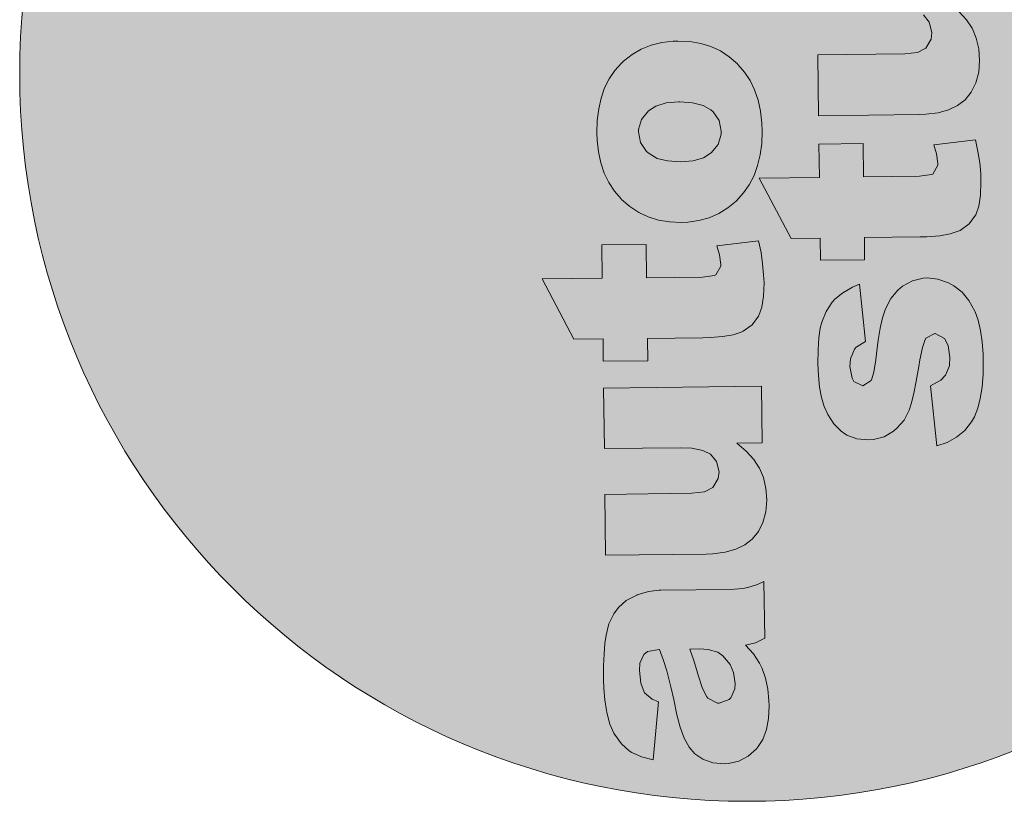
# Model space of a CAD drawing. Header units: millimetres. Extents: x -115268 to 140687, y -37779 to 24471.
# Tile 147 of 256: x 60206 to 60442, y -4129 to -3942. Entities that reach past the tile are written whole.
import ezdxf

# ---------------------------------------------------------------- set-up
doc = ezdxf.new("R2010")
doc.units = ezdxf.units.MM
doc.layers.get('0').update_dxf_attribs({"lineweight": 9})
doc.layers.add('A_CIENKA', color=7, linetype='Continuous', lineweight=9)

# ---------------------------------------------------------------- blocks, each defined once
blk = doc.blocks.new('METRYKA11')
at = {"true_color": 0x000000}
h = blk.add_hatch(color=18, dxfattribs=at)
h.dxf.hatch_style = 1
h.paths.add_polyline_path([(7511428.56, 5508702.86, 1), (7511776.45, 5508702.86, 1)])
at = {"true_color": 0xffffff}
h = blk.add_hatch(color=7, dxfattribs=at)
h.dxf.hatch_style = 1
h.paths.add_polyline_path([(7511581.88, 5508579.4), (7511581.49, 5508579.4), (7511578.94, 5508579.05), (7511576.25, 5508578.25), (7511576.14, 5508578.21), (7511573.63, 5508576.92), (7511571.76, 5508575.28), (7511570.62, 5508573.72), (7511569.49, 5508571.36), (7511568.79, 5508568.65), (7511568.5, 5508566.69), (7511568.32, 5508564.19), (7511568.21, 5508561.35), (7511568.22, 5508558.2), (7511568.28, 5508555.88), (7511568.52, 5508553.19), (7511568.9, 5508550.67), (7511568.98, 5508550.18), (7511569.72, 5508547.38), (7511570.69, 5508545.22), (7511570.83, 5508544.94), (7511572.47, 5508542.68), (7511574.32, 5508541.02), (7511574.95, 5508540.61), (7511577.24, 5508539.58), (7511580.09, 5508538.81), (7511581.36, 5508552.68), (7511579.81, 5508553.32), (7511577.92, 5508554.95), (7511577.1, 5508557.18), (7511576.78, 5508560.19), (7511576.9, 5508561.98), (7511577.82, 5508564.06), (7511578.73, 5508564.71), (7511581.55, 5508565.23), (7511582.54, 5508562.58), (7511583.31, 5508560.13), (7511583.31, 5508560.1), (7511583.75, 5508558.53), (7511584.27, 5508556.25), (7511584.97, 5508553.28), (7511585.75, 5508549.57), (7511586.49, 5508546.64), (7511587.5, 5508543.98), (7511588.65, 5508541.86), (7511590, 5508540.3), (7511591.94, 5508538.99), (7511594.34, 5508538.14), (7511597.11, 5508537.86), (7511598.09, 5508537.94), (7511600.58, 5508538.5), (7511602.81, 5508539.68), (7511604.78, 5508541.5), (7511605.02, 5508541.78), (7511606.26, 5508543.72), (7511607.15, 5508546.05), (7511607.67, 5508548.72), (7511607.81, 5508551.77), (7511607.76, 5508553), (7511607.48, 5508555.76), (7511606.93, 5508558.35), (7511606.13, 5508560.69), (7511605.48, 5508561.95), (7511604.05, 5508564.14), (7511602.13, 5508566.29), (7511604.51, 5508566.81), (7511606.74, 5508567.92), (7511606.57, 5508581.49), (7511605.04, 5508580.77), (7511602.74, 5508580.01), (7511601.51, 5508579.78), (7511598.57, 5508579.6)])
h.paths.add_polyline_path([(7511593.2, 5508565.23), (7511595.52, 5508564.56), (7511596.73, 5508563.73), (7511598.47, 5508561.62), (7511599.3, 5508559.73), (7511599.68, 5508557.11), (7511599.59, 5508555.84), (7511598.64, 5508553.62), (7511598.26, 5508553.23), (7511595.88, 5508552.36), (7511595.46, 5508552.39), (7511593.17, 5508553.56), (7511592.88, 5508553.9), (7511591.84, 5508555.89), (7511590.79, 5508559.1), (7511590.49, 5508560.22), (7511589.69, 5508562.81), (7511588.85, 5508565.32), (7511591.17, 5508565.35)], flags=16)
h.paths.add_polyline_path([(7511594.33, 5508603.93), (7511592.32, 5508602.95), (7511589.31, 5508602.56), (7511568.52, 5508602.31), (7511568.7, 5508587.76), (7511592.75, 5508588.05), (7511594.36, 5508588.11), (7511597.27, 5508588.49), (7511599.82, 5508589.19), (7511601.98, 5508590.24), (7511603.72, 5508591.62), (7511605.24, 5508593.4), (7511606.33, 5508595.62), (7511607, 5508598.15), (7511607.21, 5508601.03), (7511607, 5508603.73), (7511606.45, 5508606.31), (7511605.51, 5508608.57), (7511604.11, 5508610.67), (7511602.3, 5508612.65), (7511600.07, 5508614.58), (7511606.17, 5508614.66), (7511606.01, 5508628.19), (7511568.21, 5508627.73), (7511568.39, 5508613.25), (7511586.58, 5508613.47), (7511589.32, 5508613.36), (7511591.92, 5508612.83), (7511593.76, 5508611.91), (7511595.21, 5508610.17), (7511595.81, 5508607.66), (7511595.62, 5508606.08)])
h.paths.add_polyline_path([(7511567.8, 5508661.95), (7511567.89, 5508653.99), (7511553.52, 5508653.81), (7511561.13, 5508639.39), (7511568.07, 5508639.47), (7511568.13, 5508634.14), (7511578.76, 5508634.27), (7511578.69, 5508639.6), (7511591.98, 5508639.76), (7511593.66, 5508639.79), (7511596.71, 5508640.03), (7511599.19, 5508640.48), (7511601.11, 5508641.1), (7511601.57, 5508641.32), (7511603.72, 5508642.85), (7511605.28, 5508644.94), (7511605.34, 5508645.05), (7511606.06, 5508647.09), (7511606.48, 5508649.69), (7511606.58, 5508652.92), (7511606.49, 5508654.84), (7511606.24, 5508657.47), (7511605.86, 5508660.17), (7511605.27, 5508662.93), (7511595.29, 5508661.76), (7511595.91, 5508659.59), (7511596.3, 5508656.97), (7511595.09, 5508654.77), (7511594.74, 5508654.63), (7511591.87, 5508654.28), (7511578.51, 5508654.12), (7511578.42, 5508662.08)])
h.paths.add_polyline_path([(7511572.98, 5508705.87), (7511572.52, 5508705.45), (7511570.93, 5508703.68), (7511569.56, 5508701.7), (7511568.46, 5508699.51), (7511567.65, 5508697.08), (7511567.05, 5508694.48), (7511566.7, 5508691.67), (7511566.63, 5508688.65), (7511566.68, 5508687.04), (7511566.96, 5508684.2), (7511567.56, 5508681.58), (7511568.36, 5508679.13), (7511569.44, 5508676.87), (7511570.79, 5508674.82), (7511572.56, 5508672.79), (7511574.49, 5508671.11), (7511576.61, 5508669.73), (7511578.9, 5508668.64), (7511581.36, 5508667.86), (7511583.96, 5508667.44), (7511586.73, 5508667.3), (7511588.35, 5508667.39), (7511590.97, 5508667.77), (7511593.45, 5508668.43), (7511595.76, 5508669.44), (7511597.91, 5508670.8), (7511599.89, 5508672.44), (7511601.69, 5508674.39), (7511603.03, 5508676.33), (7511604.2, 5508678.52), (7511605.05, 5508680.91), (7511605.68, 5508683.48), (7511606.04, 5508686.22), (7511606.14, 5508689.17), (7511606.05, 5508691.09), (7511605.73, 5508693.93), (7511605.17, 5508696.59), (7511604.34, 5508699.03), (7511603.26, 5508701.26), (7511601.94, 5508703.28), (7511600.33, 5508705.12), (7511600.23, 5508705.22), (7511598.28, 5508706.92), (7511596.16, 5508708.33), (7511593.87, 5508709.39), (7511591.44, 5508710.13), (7511588.8, 5508710.59), (7511586, 5508710.7), (7511584.87, 5508710.68), (7511582.14, 5508710.33), (7511579.59, 5508709.71), (7511577.22, 5508708.77), (7511575.02, 5508707.48)])
h.paths.add_polyline_path([(7511577.07, 5508686.43), (7511576.58, 5508688.98), (7511576.58, 5508689.54), (7511577.25, 5508691.97), (7511578.91, 5508694.03), (7511580.71, 5508695.17), (7511583.16, 5508695.9), (7511586.32, 5508696.16), (7511589.51, 5508695.94), (7511592, 5508695.31), (7511593.88, 5508694.24), (7511594.41, 5508693.79), (7511595.84, 5508691.67), (7511596.32, 5508689.12), (7511596.33, 5508688.45), (7511595.62, 5508685.99), (7511593.97, 5508683.97), (7511592.09, 5508682.79), (7511589.61, 5508682.09), (7511586.52, 5508681.81), (7511583.5, 5508682.02), (7511581.01, 5508682.65), (7511579.07, 5508683.79), (7511578.5, 5508684.31)], flags=16)
h.paths.add_polyline_path([(7511566.63, 5508757.31), (7511566.8, 5508743.74), (7511572.37, 5508743.81), (7511570.67, 5508742.38), (7511568.84, 5508740.43), (7511567.49, 5508738.42), (7511566.78, 5508736.59), (7511566.25, 5508734.05), (7511566.11, 5508731.11), (7511566.24, 5508728.94), (7511566.8, 5508726.35), (7511567.74, 5508723.97), (7511569.1, 5508721.89), (7511570.88, 5508719.98), (7511571.76, 5508719.25), (7511573.7, 5508718.02), (7511575.96, 5508717.06), (7511578.49, 5508716.39), (7511581.3, 5508715.97), (7511584.35, 5508715.87), (7511587.19, 5508716.04), (7511589.96, 5508716.46), (7511592.47, 5508717.16), (7511594.74, 5508718.1), (7511596.76, 5508719.35), (7511598.11, 5508720.42), (7511599.99, 5508722.3), (7511601.43, 5508724.38), (7511602.46, 5508726.61), (7511603.06, 5508729.07), (7511603.24, 5508731.66), (7511603.04, 5508733.87), (7511602.41, 5508736.42), (7511601.36, 5508738.87), (7511601.22, 5508739.11), (7511599.76, 5508741.09), (7511597.63, 5508743.1), (7511605.48, 5508743.19), (7511605.3, 5508757.78)])
h.paths.add_polyline_path([(7511577.09, 5508733.77), (7511576.52, 5508736.39), (7511577.06, 5508738.96), (7511578.65, 5508741.04), (7511579.73, 5508741.83), (7511582.03, 5508742.7), (7511584.97, 5508743.05), (7511586.51, 5508743), (7511589.15, 5508742.43), (7511591.13, 5508741.3), (7511592.7, 5508739.29), (7511593.25, 5508736.77), (7511592.79, 5508734.2), (7511591.34, 5508732.15), (7511590.55, 5508731.58), (7511588.28, 5508730.68), (7511585.3, 5508730.32), (7511583.13, 5508730.4), (7511580.49, 5508730.93), (7511578.58, 5508731.93)], flags=16)
h.paths.add_polyline_path([(7511591.49, 5508781.03), (7511588.61, 5508781.07), (7511585.49, 5508781.28), (7511582.85, 5508781.7), (7511580.71, 5508782.34), (7511579.05, 5508783.13), (7511579.01, 5508783.19), (7511577.27, 5508785.03), (7511576.64, 5508787.51), (7511576.8, 5508788.78), (7511577.68, 5508791.59), (7511567.29, 5508795.96), (7511566.36, 5508793.88), (7511565.62, 5508791.31), (7511565.41, 5508788.92), (7511565.41, 5508788.74), (7511565.83, 5508786.05), (7511566.94, 5508783.82), (7511567.8, 5508782.85), (7511569.81, 5508781.29), (7511572.57, 5508779.82), (7511566.36, 5508779.74), (7511566.53, 5508766.18), (7511604.32, 5508766.64), (7511604.14, 5508781.19)])
h.paths.add_polyline_path([(7511578.72, 5508838.45), (7511578.34, 5508838.45), (7511575.78, 5508838.14), (7511573.09, 5508837.33), (7511572.99, 5508837.3), (7511570.48, 5508836), (7511568.61, 5508834.37), (7511567.47, 5508832.78), (7511566.34, 5508830.45), (7511565.64, 5508827.74), (7511565.34, 5508825.77), (7511565.16, 5508823.25), (7511565.06, 5508820.44), (7511565.06, 5508817.28), (7511565.12, 5508814.97), (7511565.37, 5508812.27), (7511565.75, 5508809.75), (7511565.83, 5508809.23), (7511566.56, 5508806.43), (7511567.53, 5508804.27), (7511567.68, 5508804.03), (7511569.32, 5508801.77), (7511571.16, 5508800.07), (7511571.8, 5508799.69), (7511574.09, 5508798.63), (7511576.94, 5508797.9), (7511578.21, 5508811.73), (7511576.66, 5508812.41), (7511574.77, 5508814), (7511573.95, 5508816.27), (7511573.63, 5508819.25), (7511573.75, 5508821.07), (7511574.67, 5508823.15), (7511575.57, 5508823.79), (7511578.4, 5508824.29), (7511579.38, 5508821.66), (7511580.15, 5508819.18), (7511580.15, 5508819.15), (7511580.59, 5508817.61), (7511581.11, 5508815.34), (7511581.81, 5508812.33), (7511582.59, 5508808.66), (7511583.33, 5508805.72), (7511584.34, 5508803.07), (7511585.49, 5508800.95), (7511586.84, 5508799.38), (7511588.79, 5508798.08), (7511591.18, 5508797.19), (7511593.96, 5508796.95), (7511594.94, 5508796.99), (7511597.42, 5508797.59), (7511599.65, 5508798.77), (7511601.63, 5508800.58), (7511601.87, 5508800.87), (7511603.11, 5508802.81), (7511603.99, 5508805.1), (7511604.52, 5508807.81), (7511604.66, 5508810.86), (7511604.61, 5508812.08), (7511604.33, 5508814.85), (7511603.77, 5508817.4), (7511602.97, 5508819.74), (7511602.32, 5508821.03), (7511600.9, 5508823.19), (7511598.98, 5508825.37), (7511601.35, 5508825.89), (7511603.58, 5508826.97), (7511603.42, 5508840.58), (7511601.88, 5508839.86), (7511599.58, 5508839.09), (7511598.36, 5508838.87), (7511595.41, 5508838.66)])
h.paths.add_polyline_path([(7511585.7, 5508824.37), (7511588.01, 5508824.4), (7511590.05, 5508824.28), (7511592.37, 5508823.61), (7511593.57, 5508822.82), (7511595.32, 5508820.7), (7511596.15, 5508818.82), (7511596.53, 5508816.19), (7511596.44, 5508814.89), (7511595.48, 5508812.71), (7511595.1, 5508812.32), (7511592.73, 5508811.45), (7511592.31, 5508811.48), (7511590.01, 5508812.64), (7511589.73, 5508812.95), (7511588.69, 5508814.98), (7511587.63, 5508818.19), (7511587.34, 5508819.31), (7511586.54, 5508821.89)], flags=16)
h.paths.add_polyline_path([(7511565.26, 5508870.02), (7511565.35, 5508863.12), (7511564.43, 5508863.1), (7511562.01, 5508863.25), (7511559.81, 5508864.48), (7511559.23, 5508867.21), (7511559.28, 5508868.51), (7511559.6, 5508871.43, 0.013685), (7511550.44, 5508868.83), (7511550.23, 5508866.33), (7511550.12, 5508863.91), (7511550.07, 5508861.84), (7511550.21, 5508859.42), (7511550.59, 5508856.73), (7511551.25, 5508854.63), (7511552.39, 5508852.65), (7511554.13, 5508850.85), (7511556.01, 5508849.75), (7511558.71, 5508849.01), (7511561.24, 5508848.69), (7511563.8, 5508848.58), (7511565.52, 5508848.6), (7511565.59, 5508843.17), (7511576.21, 5508843.3), (7511576.14, 5508848.73), (7511603.32, 5508849.06), (7511603.14, 5508863.58), (7511575.97, 5508863.24), (7511575.88, 5508870.15)])
h.paths.add_polyline_path([(7511621.34, 5508849.25), (7511619.99, 5508847.27), (7511618.9, 5508845.08), (7511618.05, 5508842.68), (7511617.45, 5508840.08), (7511617.13, 5508837.27), (7511617.03, 5508834.26), (7511617.09, 5508832.64), (7511617.4, 5508829.81), (7511617.96, 5508827.15), (7511618.8, 5508824.7), (7511619.87, 5508822.47), (7511621.23, 5508820.42), (7511622.98, 5508818.37), (7511624.92, 5508816.71), (7511627.04, 5508815.3), (7511629.34, 5508814.21), (7511631.77, 5508813.47), (7511634.4, 5508813.01), (7511637.17, 5508812.9), (7511638.78, 5508812.96), (7511641.41, 5508813.34), (7511643.89, 5508814.04), (7511646.19, 5508815.04), (7511648.35, 5508816.37), (7511650.29, 5508818.01), (7511652.09, 5508819.99), (7511653.47, 5508821.94), (7511654.6, 5508824.12), (7511655.49, 5508826.48), (7511656.12, 5508829.05), (7511656.47, 5508831.83), (7511656.54, 5508834.77), (7511656.48, 5508836.66), (7511656.17, 5508839.5), (7511655.58, 5508842.16), (7511654.74, 5508844.6), (7511653.69, 5508846.83), (7511652.34, 5508848.89), (7511650.77, 5508850.69), (7511650.67, 5508850.79), (7511648.72, 5508852.52), (7511646.6, 5508853.9), (7511644.3, 5508854.96), (7511641.84, 5508855.74), (7511639.21, 5508856.16), (7511636.43, 5508856.3), (7511635.31, 5508856.25), (7511632.58, 5508855.94), (7511630.03, 5508855.31), (7511627.66, 5508854.34), (7511625.46, 5508853.05), (7511623.41, 5508851.48), (7511622.93, 5508851.02)])
h.paths.add_polyline_path([(7511626.98, 5508834.59), (7511627.01, 5508835.11), (7511627.68, 5508837.58), (7511629.34, 5508839.63), (7511631.12, 5508840.74), (7511633.6, 5508841.47), (7511636.73, 5508841.76), (7511639.94, 5508841.55), (7511642.44, 5508840.91), (7511644.31, 5508839.85), (7511644.84, 5508839.36), (7511646.27, 5508837.28), (7511646.76, 5508834.72), (7511646.73, 5508834.02), (7511646.06, 5508831.59), (7511644.4, 5508829.57), (7511644.4, 5508829.54), (7511642.49, 5508828.39), (7511640.01, 5508827.66), (7511636.96, 5508827.42), (7511633.94, 5508827.59), (7511631.44, 5508828.26), (7511629.5, 5508829.39), (7511628.9, 5508829.91), (7511627.51, 5508832.03)], flags=16)
h.paths.add_polyline_path([(7511618.26, 5508805.2), (7511618.44, 5508790.72), (7511656.23, 5508791.18), (7511656.05, 5508805.66)])
h.paths.add_polyline_path([(7511604.14, 5508781.19), (7511604.32, 5508766.64), (7511622.48, 5508766.86), (7511621.93, 5508766.29), (7511620.27, 5508764.2), (7511619.07, 5508761.87), (7511618.76, 5508760.99), (7511618.16, 5508758.46), (7511617.99, 5508755.69), (7511618.19, 5508753.17), (7511618.82, 5508750.65), (7511619.83, 5508748.35), (7511621.26, 5508746.23), (7511623.11, 5508744.32), (7511624.7, 5508743.11), (7511626.78, 5508741.94), (7511629.07, 5508741.06), (7511631.64, 5508740.43), (7511634.48, 5508740.08), (7511637.57, 5508739.97), (7511639.57, 5508740.07), (7511642.33, 5508740.42), (7511644.92, 5508741.01), (7511647.36, 5508741.85), (7511649.67, 5508742.92), (7511651.79, 5508744.25), (7511652.45, 5508744.75), (7511654.29, 5508746.52), (7511655.73, 5508748.54), (7511656.76, 5508750.8), (7511657.32, 5508753.33), (7511657.5, 5508756.1), (7511657.37, 5508758.06), (7511656.81, 5508760.65), (7511655.8, 5508763.06), (7511655.02, 5508764.24), (7511653.28, 5508766.15), (7511650.94, 5508768.19), (7511656.51, 5508768.25), (7511656.35, 5508781.82)])
h.paths.add_polyline_path([(7511634.51, 5508766.76), (7511637.52, 5508767.08), (7511640.15, 5508766.93), (7511642.72, 5508766.37), (7511644.65, 5508765.29), (7511646.3, 5508763.22), (7511646.85, 5508760.7), (7511646.36, 5508758.38), (7511644.73, 5508756.33), (7511643.45, 5508755.51), (7511641.07, 5508754.74), (7511637.99, 5508754.46), (7511635.39, 5508754.57), (7511632.79, 5508755.13), (7511630.92, 5508756.09), (7511629.39, 5508757.86), (7511628.74, 5508760.41), (7511629.33, 5508763.01), (7511630.88, 5508765.1), (7511632.13, 5508765.96)], flags=16)
h.paths.add_polyline_path([(7511619.14, 5508732.77), (7511619.32, 5508718.29), (7511637.48, 5508718.51), (7511640.25, 5508718.41), (7511642.85, 5508717.91), (7511644.69, 5508716.99), (7511646.11, 5508715.25), (7511646.7, 5508712.73), (7511646.55, 5508711.12), (7511645.28, 5508709), (7511645.24, 5508709), (7511643.25, 5508707.99), (7511640.24, 5508707.64), (7511619.45, 5508707.39), (7511619.63, 5508692.84), (7511643.68, 5508693.13), (7511645.26, 5508693.19), (7511648.2, 5508693.57), (7511650.71, 5508694.27), (7511652.88, 5508695.31), (7511654.65, 5508696.67), (7511656.13, 5508698.47), (7511657.26, 5508700.69), (7511657.93, 5508703.23), (7511658.11, 5508706.07), (7511657.94, 5508708.8), (7511657.34, 5508711.39), (7511656.44, 5508713.62), (7511656.37, 5508713.76), (7511655.01, 5508715.75), (7511653.23, 5508717.69), (7511650.97, 5508719.66), (7511657.1, 5508719.73), (7511656.94, 5508733.23)])
h.paths.add_polyline_path([(7511630.4, 5508678.24), (7511630.3, 5508686.2), (7511619.71, 5508686.07), (7511619.81, 5508678.11), (7511605.4, 5508677.94), (7511613.04, 5508663.51), (7511619.99, 5508663.6), (7511620.05, 5508658.27), (7511630.64, 5508658.4), (7511630.57, 5508663.73), (7511643.9, 5508663.89), (7511645.54, 5508663.91), (7511648.63, 5508664.16), (7511651.11, 5508664.61), (7511653.03, 5508665.23), (7511653.48, 5508665.44), (7511655.64, 5508666.98), (7511657.19, 5508669.06), (7511657.94, 5508671.18), (7511658.36, 5508673.81), (7511658.46, 5508677.04), (7511658.4, 5508678.97), (7511658.16, 5508681.6), (7511657.74, 5508684.26), (7511657.18, 5508687.05), (7511647.17, 5508685.88), (7511647.83, 5508683.71), (7511648.21, 5508681.14), (7511646.97, 5508678.9), (7511646.63, 5508678.76), (7511643.79, 5508678.41)])
h.paths.add_polyline_path([(7511639.73, 5508652.13), (7511638.55, 5508651.13), (7511636.89, 5508649.15), (7511635.62, 5508646.68), (7511635.55, 5508646.47), (7511634.91, 5508644.5), (7511634.34, 5508642.07), (7511633.89, 5508639.19), (7511633.47, 5508635.89), (7511633.31, 5508634.48), (7511632.82, 5508631.5), (7511632.25, 5508629.58), (7511630.2, 5508628.24), (7511628.05, 5508629.33), (7511627.62, 5508630.1), (7511627.13, 5508632.9), (7511627.28, 5508634.69), (7511628.23, 5508637.05), (7511628.58, 5508637.51), (7511630.88, 5508638.84), (7511629.38, 5508652.56), (7511627.77, 5508651.88), (7511625.4, 5508650.52), (7511623.53, 5508648.95), (7511622.87, 5508648.24), (7511621.43, 5508646.05), (7511620.41, 5508643.51), (7511620.04, 5508642.07), (7511619.68, 5508639.72), (7511619.5, 5508636.87), (7511619.48, 5508633.51), (7511619.58, 5508630.77), (7511619.86, 5508627.94), (7511620.31, 5508625.45), (7511620.93, 5508623.32), (7511621.8, 5508621.37), (7511623.26, 5508619.18), (7511625.04, 5508617.41), (7511626.42, 5508616.48), (7511628.81, 5508615.6), (7511631.51, 5508615.32), (7511632.77, 5508615.4), (7511635.29, 5508616.06), (7511637.55, 5508617.39), (7511638.35, 5508618.1), (7511640.12, 5508620.08), (7511641.32, 5508622.41), (7511641.85, 5508624.17), (7511642.42, 5508626.49), (7511642.98, 5508629.41), (7511643.61, 5508632.89), (7511643.87, 5508634.44), (7511644.46, 5508637.46), (7511645, 5508639.11), (7511645.31, 5508639.64), (7511647.47, 5508640.83), (7511649.73, 5508639.59), (7511650.63, 5508637.88), (7511651.05, 5508635.08), (7511650.9, 5508633.08), (7511649.98, 5508630.79), (7511648.84, 5508629.59), (7511646.36, 5508628.26), (7511647.87, 5508613.9), (7511650.35, 5508614.7), (7511652.65, 5508615.96), (7511654.59, 5508617.6), (7511656.22, 5508619.65), (7511656.9, 5508620.88), (7511657.68, 5508622.89), (7511658.29, 5508625.21), (7511658.71, 5508627.92), (7511658.95, 5508631.01), (7511658.98, 5508634.41), (7511658.96, 5508635.81), (7511658.75, 5508638.82), (7511658.37, 5508641.52), (7511657.78, 5508643.93), (7511657.05, 5508645.99), (7511656.98, 5508646.13), (7511655.58, 5508648.64), (7511653.95, 5508650.65), (7511652, 5508652.17), (7511650.66, 5508652.89), (7511648.16, 5508653.77), (7511645.63, 5508654.06), (7511644.61, 5508653.98), (7511642.06, 5508653.38)])
at = {"color": 7, "lineweight": 0}
for p, q in [((7511655.01, 5508715.75), (7511653.23, 5508717.69)), ((7511644.69, 5508716.99), (7511646.11, 5508715.25)), ((7511646.11, 5508715.25), (7511646.7, 5508712.73)), ((7511656.37, 5508713.76), (7511655.01, 5508715.75)), ((7511656.44, 5508713.62), (7511656.37, 5508713.76)), ((7511657.34, 5508711.39), (7511656.44, 5508713.62)), ((7511584.87, 5508710.68), (7511582.14, 5508710.33)), ((7511586, 5508710.7), (7511584.87, 5508710.68)), ((7511588.8, 5508710.59), (7511586, 5508710.7)), ((7511591.44, 5508710.13), (7511588.8, 5508710.59)), ((7511646.55, 5508711.12), (7511645.28, 5508709)), ((7511646.7, 5508712.73), (7511646.55, 5508711.12)), ((7511657.94, 5508708.8), (7511657.34, 5508711.39)), ((7511577.22, 5508708.77), (7511575.02, 5508707.48)), ((7511579.59, 5508709.71), (7511577.22, 5508708.77)), ((7511582.14, 5508710.33), (7511579.59, 5508709.71)), ((7511593.87, 5508709.39), (7511591.44, 5508710.13)), ((7511596.16, 5508708.33), (7511593.87, 5508709.39)), ((7511598.28, 5508706.92), (7511596.16, 5508708.33)), ((7511645.24, 5508709), (7511643.25, 5508707.99)), ((7511645.28, 5508709), (7511645.24, 5508709)), ((7511658.11, 5508706.07), (7511657.94, 5508708.8)), ((7511572.98, 5508705.87), (7511572.52, 5508705.45)), ((7511575.02, 5508707.48), (7511572.98, 5508705.87)), ((7511600.23, 5508705.22), (7511598.28, 5508706.92)), ((7511640.24, 5508707.64), (7511619.45, 5508707.39)), ((7511619.45, 5508707.39), (7511619.63, 5508692.84)), ((7511643.25, 5508707.99), (7511640.24, 5508707.64)), ((7511657.93, 5508703.23), (7511658.11, 5508706.07)), ((7511570.93, 5508703.68), (7511569.56, 5508701.7)), ((7511572.52, 5508705.45), (7511570.93, 5508703.68)), ((7511600.33, 5508705.12), (7511600.23, 5508705.22)), ((7511601.94, 5508703.28), (7511600.33, 5508705.12)), ((7511569.56, 5508701.7), (7511568.46, 5508699.51)), ((7511603.26, 5508701.26), (7511601.94, 5508703.28)), ((7511604.34, 5508699.03), (7511603.26, 5508701.26)), ((7511657.26, 5508700.69), (7511657.93, 5508703.23)), ((7511568.46, 5508699.51), (7511567.65, 5508697.08)), ((7511605.17, 5508696.59), (7511604.34, 5508699.03)), ((7511656.13, 5508698.47), (7511657.26, 5508700.69)), ((7511567.65, 5508697.08), (7511567.05, 5508694.48)), ((7511605.73, 5508693.93), (7511605.17, 5508696.59)), ((7511652.88, 5508695.31), (7511654.65, 5508696.67)), ((7511654.65, 5508696.67), (7511656.13, 5508698.47)), ((7511567.05, 5508694.48), (7511566.7, 5508691.67)), ((7511578.91, 5508694.03), (7511580.71, 5508695.17)), ((7511580.71, 5508695.17), (7511583.16, 5508695.9)), ((7511583.16, 5508695.9), (7511586.21, 5508696.15)), ((7511586.21, 5508696.15), (7511586.42, 5508696.15)), ((7511586.42, 5508696.15), (7511589.51, 5508695.94)), ((7511589.51, 5508695.94), (7511592, 5508695.31)), ((7511592, 5508695.31), (7511593.88, 5508694.24)), ((7511593.88, 5508694.24), (7511594.41, 5508693.79)), ((7511648.2, 5508693.57), (7511650.71, 5508694.27)), ((7511650.71, 5508694.27), (7511652.88, 5508695.31)), ((7511576.58, 5508689.54), (7511577.25, 5508691.97)), ((7511577.25, 5508691.97), (7511578.91, 5508694.03)), ((7511594.41, 5508693.79), (7511595.84, 5508691.67)), ((7511606.05, 5508691.09), (7511605.73, 5508693.93)), ((7511619.63, 5508692.84), (7511643.68, 5508693.13)), ((7511643.68, 5508693.13), (7511645.26, 5508693.19)), ((7511645.26, 5508693.19), (7511648.2, 5508693.57)), ((7511566.7, 5508691.67), (7511566.63, 5508688.65)), ((7511576.58, 5508688.98), (7511576.58, 5508689.54)), ((7511595.84, 5508691.67), (7511596.32, 5508689.12)), ((7511606.14, 5508689.17), (7511606.05, 5508691.09)), ((7511566.63, 5508688.65), (7511566.68, 5508687.04)), ((7511566.68, 5508687.04), (7511566.96, 5508684.2)), ((7511577.07, 5508686.43), (7511576.58, 5508688.98)), ((7511596.33, 5508688.45), (7511595.62, 5508685.99)), ((7511596.32, 5508689.12), (7511596.33, 5508688.45)), ((7511606.04, 5508686.22), (7511606.14, 5508689.17)), ((7511657.18, 5508687.05), (7511647.17, 5508685.88)), ((7511657.74, 5508684.26), (7511657.18, 5508687.05)), ((7511578.5, 5508684.31), (7511577.07, 5508686.43)), ((7511595.62, 5508685.99), (7511593.97, 5508683.97)), ((7511605.68, 5508683.48), (7511606.04, 5508686.22)), ((7511630.3, 5508686.2), (7511619.71, 5508686.07)), ((7511619.71, 5508686.07), (7511619.81, 5508678.11)), ((7511630.4, 5508678.24), (7511630.3, 5508686.2)), ((7511647.17, 5508685.88), (7511647.83, 5508683.71)), ((7511566.96, 5508684.2), (7511567.56, 5508681.58)), ((7511579.07, 5508683.79), (7511578.5, 5508684.31)), ((7511581.01, 5508682.65), (7511579.07, 5508683.79)), ((7511583.5, 5508682.02), (7511581.01, 5508682.65)), ((7511592.09, 5508682.79), (7511589.61, 5508682.09)), ((7511593.97, 5508683.97), (7511592.09, 5508682.79)), ((7511593.97, 5508683.97), (7511593.97, 5508683.97)), ((7511605.05, 5508680.91), (7511605.68, 5508683.48)), ((7511647.83, 5508683.71), (7511648.17, 5508681.4)), ((7511658.16, 5508681.6), (7511657.74, 5508684.26)), ((7511567.56, 5508681.58), (7511568.36, 5508679.13)), ((7511586.52, 5508681.81), (7511583.5, 5508682.02)), ((7511589.61, 5508682.09), (7511586.52, 5508681.81)), ((7511604.2, 5508678.52), (7511605.05, 5508680.91)), ((7511648.14, 5508681.02), (7511646.97, 5508678.9)), ((7511648.17, 5508681.4), (7511648.14, 5508681.02)), ((7511658.4, 5508678.97), (7511658.16, 5508681.6)), ((7511568.36, 5508679.13), (7511569.44, 5508676.87)), ((7511603.03, 5508676.33), (7511604.2, 5508678.52)), ((7511619.81, 5508678.11), (7511605.4, 5508677.94)), ((7511605.4, 5508677.94), (7511613.04, 5508663.51)), ((7511643.79, 5508678.41), (7511630.4, 5508678.24)), ((7511646.63, 5508678.76), (7511643.79, 5508678.41)), ((7511646.97, 5508678.9), (7511646.63, 5508678.76)), ((7511658.46, 5508677.04), (7511658.4, 5508678.97)), ((7511569.44, 5508676.87), (7511570.79, 5508674.82)), ((7511601.69, 5508674.39), (7511603.03, 5508676.33)), ((7511658.36, 5508673.81), (7511658.46, 5508677.04)), ((7511570.79, 5508674.82), (7511572.39, 5508672.98)), ((7511572.39, 5508672.98), (7511572.5, 5508672.84)), ((7511599.89, 5508672.44), (7511601.69, 5508674.39)), ((7511657.94, 5508671.18), (7511658.36, 5508673.81)), ((7511572.5, 5508672.84), (7511574.49, 5508671.11)), ((7511574.49, 5508671.11), (7511576.61, 5508669.73)), ((7511595.76, 5508669.44), (7511597.91, 5508670.8)), ((7511597.91, 5508670.8), (7511599.89, 5508672.44)), ((7511657.23, 5508669.17), (7511657.94, 5508671.18)), ((7511576.61, 5508669.73), (7511578.9, 5508668.64)), ((7511578.9, 5508668.64), (7511581.36, 5508667.86)), ((7511590.97, 5508667.77), (7511593.45, 5508668.43)), ((7511593.45, 5508668.43), (7511595.76, 5508669.44)), ((7511655.64, 5508666.98), (7511657.19, 5508669.07)), ((7511657.19, 5508669.07), (7511657.23, 5508669.17)), ((7511581.36, 5508667.86), (7511583.96, 5508667.44)), ((7511583.96, 5508667.44), (7511586.73, 5508667.3)), ((7511586.73, 5508667.3), (7511588.35, 5508667.39)), ((7511588.35, 5508667.39), (7511590.97, 5508667.77)), ((7511653.48, 5508665.44), (7511655.64, 5508666.98)), ((7511613.04, 5508663.51), (7511619.99, 5508663.6)), ((7511619.99, 5508663.6), (7511620.05, 5508658.27)), ((7511630.57, 5508663.73), (7511643.9, 5508663.89)), ((7511630.64, 5508658.4), (7511630.57, 5508663.73)), ((7511643.9, 5508663.89), (7511645.54, 5508663.91)), ((7511645.54, 5508663.91), (7511648.63, 5508664.16)), ((7511648.63, 5508664.16), (7511651.11, 5508664.61)), ((7511651.11, 5508664.61), (7511653.03, 5508665.23)), ((7511653.03, 5508665.23), (7511653.48, 5508665.44)), ((7511578.42, 5508662.08), (7511567.8, 5508661.95)), ((7511567.8, 5508661.95), (7511567.89, 5508653.99)), ((7511578.51, 5508654.12), (7511578.42, 5508662.08)), ((7511605.27, 5508662.93), (7511595.29, 5508661.76)), ((7511595.29, 5508661.76), (7511595.91, 5508659.59)), ((7511605.86, 5508660.17), (7511605.27, 5508662.93)), ((7511595.91, 5508659.59), (7511596.25, 5508657.28)), ((7511606.24, 5508657.47), (7511605.86, 5508660.17)), ((7511596.26, 5508656.89), (7511595.09, 5508654.77)), ((7511596.25, 5508657.28), (7511596.26, 5508656.89)), ((7511606.49, 5508654.84), (7511606.24, 5508657.47)), ((7511620.05, 5508658.27), (7511630.64, 5508658.4)), ((7511591.87, 5508654.28), (7511578.51, 5508654.12)), ((7511594.74, 5508654.63), (7511591.87, 5508654.28)), ((7511595.09, 5508654.77), (7511594.74, 5508654.63)), ((7511606.58, 5508652.92), (7511606.49, 5508654.84)), ((7511645.63, 5508654.06), (7511644.61, 5508653.98)), ((7511648.16, 5508653.77), (7511645.63, 5508654.06)), ((7511567.89, 5508653.99), (7511553.52, 5508653.81)), ((7511553.52, 5508653.81), (7511561.13, 5508639.39)), ((7511606.48, 5508649.69), (7511606.58, 5508652.92)), ((7511627.77, 5508651.88), (7511625.4, 5508650.52)), ((7511629.38, 5508652.56), (7511627.77, 5508651.88)), ((7511630.88, 5508638.84), (7511629.38, 5508652.56)), ((7511639.73, 5508652.13), (7511638.55, 5508651.13)), ((7511642.06, 5508653.38), (7511639.73, 5508652.13)), ((7511644.61, 5508653.98), (7511642.06, 5508653.38)), ((7511650.66, 5508652.89), (7511648.16, 5508653.77)), ((7511652, 5508652.17), (7511650.66, 5508652.89)), ((7511653.95, 5508650.65), (7511652, 5508652.17)), ((7511606.06, 5508647.09), (7511606.48, 5508649.69)), ((7511625.4, 5508650.52), (7511623.53, 5508648.95)), ((7511638.55, 5508651.13), (7511636.89, 5508649.15)), ((7511655.58, 5508648.64), (7511653.95, 5508650.65)), ((7511605.34, 5508645.05), (7511606.06, 5508647.09)), ((7511622.87, 5508648.24), (7511621.43, 5508646.05)), ((7511623.53, 5508648.95), (7511622.87, 5508648.24)), ((7511636.89, 5508649.15), (7511635.62, 5508646.68)), ((7511656.98, 5508646.13), (7511655.58, 5508648.64)), ((7511603.72, 5508642.85), (7511605.28, 5508644.94)), ((7511605.28, 5508644.94), (7511605.34, 5508645.05)), ((7511621.43, 5508646.05), (7511620.41, 5508643.51)), ((7511635.55, 5508646.47), (7511634.91, 5508644.5)), ((7511635.62, 5508646.68), (7511635.55, 5508646.47)), ((7511657.05, 5508645.99), (7511656.98, 5508646.13)), ((7511657.78, 5508643.93), (7511657.05, 5508645.99)), ((7511601.57, 5508641.32), (7511603.72, 5508642.85)), ((7511620.41, 5508643.51), (7511620.04, 5508642.07)), ((7511634.91, 5508644.5), (7511634.34, 5508642.07)), ((7511658.37, 5508641.52), (7511657.78, 5508643.93)), ((7511593.66, 5508639.79), (7511596.71, 5508640.03)), ((7511596.71, 5508640.03), (7511599.19, 5508640.48)), ((7511599.19, 5508640.48), (7511601.11, 5508641.1)), ((7511601.11, 5508641.1), (7511601.57, 5508641.32)), ((7511620.04, 5508642.07), (7511619.68, 5508639.72)), ((7511634.34, 5508642.07), (7511633.89, 5508639.19)), ((7511645.31, 5508639.64), (7511647.4, 5508640.79)), ((7511647.4, 5508640.79), (7511647.54, 5508640.79)), ((7511647.54, 5508640.79), (7511649.73, 5508639.59)), ((7511658.75, 5508638.82), (7511658.37, 5508641.52)), ((7511561.13, 5508639.39), (7511568.07, 5508639.47)), ((7511568.07, 5508639.47), (7511568.13, 5508634.14)), ((7511578.69, 5508639.6), (7511591.98, 5508639.76)), ((7511578.76, 5508634.27), (7511578.69, 5508639.6)), ((7511591.98, 5508639.76), (7511593.66, 5508639.79)), ((7511619.68, 5508639.72), (7511619.5, 5508636.87)), ((7511628.58, 5508637.51), (7511630.88, 5508638.84)), ((7511633.89, 5508639.19), (7511633.47, 5508635.89)), ((7511644.46, 5508637.46), (7511645, 5508639.11)), ((7511645, 5508639.11), (7511645.31, 5508639.64)), ((7511649.73, 5508639.59), (7511650.63, 5508637.88)), ((7511650.63, 5508637.88), (7511651.05, 5508635.08)), ((7511658.96, 5508635.81), (7511658.75, 5508638.82)), ((7511619.5, 5508636.87), (7511619.48, 5508633.51)), ((7511627.28, 5508634.69), (7511628.23, 5508637.05)), ((7511628.23, 5508637.05), (7511628.58, 5508637.51)), ((7511633.47, 5508635.89), (7511633.31, 5508634.48)), ((7511643.87, 5508634.44), (7511644.46, 5508637.46)), ((7511658.98, 5508634.41), (7511658.96, 5508635.81)), ((7511568.13, 5508634.14), (7511578.76, 5508634.27)), ((7511619.48, 5508633.51), (7511619.58, 5508630.77)), ((7511627.13, 5508632.9), (7511627.28, 5508634.69)), ((7511627.62, 5508630.1), (7511627.13, 5508632.9)), ((7511633.31, 5508634.48), (7511632.82, 5508631.5)), ((7511642.98, 5508629.41), (7511643.61, 5508632.89)), ((7511643.61, 5508632.89), (7511643.87, 5508634.44)), ((7511650.9, 5508633.08), (7511649.98, 5508630.79)), ((7511651.05, 5508635.08), (7511650.9, 5508633.08)), ((7511658.95, 5508631.01), (7511658.98, 5508634.41)), ((7511619.58, 5508630.77), (7511619.86, 5508627.94)), ((7511632.82, 5508631.5), (7511632.29, 5508629.7)), ((7511649.98, 5508630.79), (7511648.84, 5508629.59)), ((7511658.71, 5508627.92), (7511658.95, 5508631.01)), ((7511606.01, 5508628.19), (7511568.21, 5508627.73)), ((7511606.17, 5508614.66), (7511606.01, 5508628.19)), ((7511628.05, 5508629.33), (7511627.62, 5508630.1)), ((7511630.2, 5508628.24), (7511628.05, 5508629.33)), ((7511632.22, 5508629.56), (7511630.2, 5508628.24)), ((7511632.29, 5508629.7), (7511632.22, 5508629.56)), ((7511642.42, 5508626.49), (7511642.98, 5508629.41)), ((7511648.84, 5508629.59), (7511646.36, 5508628.26)), ((7511646.36, 5508628.26), (7511647.87, 5508613.9)), ((7511568.21, 5508627.73), (7511568.39, 5508613.25)), ((7511619.86, 5508627.94), (7511620.31, 5508625.45)), ((7511641.85, 5508624.17), (7511642.42, 5508626.49)), ((7511658.29, 5508625.21), (7511658.71, 5508627.92)), ((7511620.31, 5508625.45), (7511620.93, 5508623.32)), ((7511641.32, 5508622.41), (7511641.85, 5508624.17)), ((7511657.68, 5508622.89), (7511658.29, 5508625.21)), ((7511620.93, 5508623.32), (7511621.8, 5508621.37)), ((7511621.8, 5508621.37), (7511623.26, 5508619.18)), ((7511640.12, 5508620.08), (7511641.32, 5508622.41)), ((7511641.32, 5508622.41), (7511641.32, 5508622.41)), ((7511656.9, 5508620.88), (7511657.68, 5508622.89)), ((7511623.26, 5508619.18), (7511625.04, 5508617.41)), ((7511638.35, 5508618.1), (7511640.12, 5508620.08)), ((7511654.59, 5508617.6), (7511656.22, 5508619.65)), ((7511656.22, 5508619.65), (7511656.9, 5508620.88)), ((7511625.04, 5508617.41), (7511626.42, 5508616.48)), ((7511626.42, 5508616.48), (7511628.81, 5508615.6)), ((7511635.29, 5508616.06), (7511637.55, 5508617.39)), ((7511637.55, 5508617.39), (7511638.35, 5508618.1)), ((7511652.65, 5508615.96), (7511654.59, 5508617.6)), ((7511600.07, 5508614.58), (7511606.17, 5508614.66)), ((7511602.3, 5508612.65), (7511600.07, 5508614.58)), ((7511628.81, 5508615.6), (7511631.51, 5508615.32)), ((7511631.51, 5508615.32), (7511632.77, 5508615.4)), ((7511632.77, 5508615.4), (7511635.29, 5508616.06)), ((7511647.87, 5508613.9), (7511650.35, 5508614.7)), ((7511650.35, 5508614.7), (7511652.65, 5508615.96)), ((7511568.39, 5508613.25), (7511586.58, 5508613.47)), ((7511586.58, 5508613.47), (7511589.32, 5508613.36)), ((7511589.32, 5508613.36), (7511591.92, 5508612.83)), ((7511591.92, 5508612.83), (7511593.76, 5508611.91)), ((7511593.76, 5508611.91), (7511595.21, 5508610.17)), ((7511604.11, 5508610.67), (7511602.3, 5508612.65)), ((7511595.21, 5508610.17), (7511595.81, 5508607.66)), ((7511605.44, 5508608.69), (7511604.11, 5508610.67)), ((7511595.81, 5508607.66), (7511595.62, 5508606.08)), ((7511605.51, 5508608.58), (7511605.44, 5508608.69)), ((7511606.45, 5508606.31), (7511605.51, 5508608.58)), ((7511595.62, 5508606.08), (7511594.34, 5508603.96)), ((7511607, 5508603.73), (7511606.45, 5508606.31)), ((7511589.31, 5508602.56), (7511568.52, 5508602.31)), ((7511568.52, 5508602.31), (7511568.7, 5508587.76)), ((7511592.32, 5508602.95), (7511589.31, 5508602.56)), ((7511594.31, 5508603.92), (7511592.32, 5508602.95)), ((7511594.34, 5508603.96), (7511594.31, 5508603.92)), ((7511607.21, 5508601.03), (7511607, 5508603.73)), ((7511607, 5508598.15), (7511607.21, 5508601.03)), ((7511606.33, 5508595.62), (7511607, 5508598.15)), ((7511605.24, 5508593.4), (7511606.33, 5508595.62)), ((7511603.72, 5508591.62), (7511605.24, 5508593.4)), ((7511601.98, 5508590.24), (7511603.72, 5508591.62)), ((7511592.75, 5508588.05), (7511594.36, 5508588.11)), ((7511594.36, 5508588.11), (7511597.27, 5508588.49)), ((7511597.27, 5508588.49), (7511599.82, 5508589.19)), ((7511599.82, 5508589.19), (7511601.98, 5508590.24)), ((7511568.7, 5508587.76), (7511592.75, 5508588.05)), ((7511606.57, 5508581.49), (7511605.04, 5508580.77)), ((7511606.74, 5508567.92), (7511606.57, 5508581.49)), ((7511578.94, 5508579.05), (7511576.25, 5508578.25)), ((7511581.49, 5508579.4), (7511578.94, 5508579.05)), ((7511581.88, 5508579.4), (7511581.49, 5508579.4)), ((7511598.57, 5508579.6), (7511581.88, 5508579.4)), ((7511601.51, 5508579.78), (7511598.57, 5508579.6)), ((7511602.74, 5508580.01), (7511601.51, 5508579.78)), ((7511605.04, 5508580.77), (7511602.74, 5508580.01)), ((7511573.63, 5508576.92), (7511571.76, 5508575.28)), ((7511576.14, 5508578.21), (7511573.63, 5508576.92)), ((7511576.25, 5508578.25), (7511576.14, 5508578.21)), ((7511571.76, 5508575.28), (7511570.62, 5508573.72)), ((7511570.62, 5508573.72), (7511569.49, 5508571.36)), ((7511569.49, 5508571.36), (7511568.79, 5508568.65)), ((7511568.79, 5508568.65), (7511568.5, 5508566.69)), ((7511604.51, 5508566.81), (7511606.74, 5508567.92)), ((7511568.5, 5508566.69), (7511568.32, 5508564.19)), ((7511577.82, 5508564.06), (7511578.73, 5508564.71)), ((7511578.73, 5508564.71), (7511581.53, 5508565.23)), ((7511581.53, 5508565.23), (7511581.56, 5508565.2)), ((7511581.56, 5508565.2), (7511582.54, 5508562.58)), ((7511588.85, 5508565.32), (7511591.17, 5508565.35)), ((7511589.69, 5508562.81), (7511588.85, 5508565.32)), ((7511591.17, 5508565.35), (7511593.2, 5508565.23)), ((7511593.2, 5508565.23), (7511595.52, 5508564.56)), ((7511595.52, 5508564.56), (7511596.73, 5508563.73)), ((7511602.13, 5508566.29), (7511604.51, 5508566.81)), ((7511604.05, 5508564.14), (7511602.13, 5508566.29)), ((7511568.32, 5508564.19), (7511568.21, 5508561.35)), ((7511576.9, 5508561.98), (7511577.82, 5508564.06)), ((7511582.54, 5508562.58), (7511583.31, 5508560.13)), ((7511590.49, 5508560.22), (7511589.69, 5508562.81)), ((7511596.73, 5508563.73), (7511598.47, 5508561.62)), ((7511605.48, 5508561.95), (7511604.05, 5508564.14)), ((7511568.21, 5508561.35), (7511568.22, 5508558.2)), ((7511576.78, 5508560.19), (7511576.9, 5508561.98)), ((7511577.1, 5508557.18), (7511576.78, 5508560.19)), ((7511583.31, 5508560.13), (7511583.31, 5508560.1)), ((7511583.31, 5508560.1), (7511583.75, 5508558.53)), ((7511590.79, 5508559.1), (7511590.49, 5508560.22)), ((7511598.47, 5508561.62), (7511599.3, 5508559.73)), ((7511606.13, 5508560.69), (7511605.48, 5508561.95)), ((7511606.93, 5508558.35), (7511606.13, 5508560.69)), ((7511568.22, 5508558.2), (7511568.28, 5508555.88)), ((7511583.75, 5508558.53), (7511584.27, 5508556.25)), ((7511591.84, 5508555.89), (7511590.79, 5508559.1)), ((7511599.3, 5508559.73), (7511599.68, 5508557.11)), ((7511607.48, 5508555.76), (7511606.93, 5508558.35)), ((7511568.28, 5508555.88), (7511568.52, 5508553.19)), ((7511577.9, 5508555.02), (7511577.1, 5508557.18)), ((7511584.27, 5508556.25), (7511584.97, 5508553.28)), ((7511592.88, 5508553.9), (7511591.84, 5508555.89)), ((7511599.59, 5508555.84), (7511598.64, 5508553.62)), ((7511599.68, 5508557.11), (7511599.59, 5508555.84)), ((7511607.76, 5508553), (7511607.48, 5508555.76)), ((7511568.52, 5508553.19), (7511568.9, 5508550.67)), ((7511578.01, 5508554.88), (7511577.9, 5508555.02)), ((7511579.81, 5508553.32), (7511578.01, 5508554.88)), ((7511581.36, 5508552.68), (7511579.81, 5508553.32)), ((7511584.97, 5508553.28), (7511585.75, 5508549.57)), ((7511593.17, 5508553.56), (7511592.88, 5508553.9)), ((7511595.46, 5508552.39), (7511593.17, 5508553.56)), ((7511598.26, 5508553.23), (7511595.88, 5508552.36)), ((7511598.64, 5508553.62), (7511598.26, 5508553.23)), ((7511607.81, 5508551.77), (7511607.76, 5508553)), ((7511568.9, 5508550.67), (7511568.98, 5508550.18)), ((7511580.09, 5508538.81), (7511581.36, 5508552.68)), ((7511595.88, 5508552.36), (7511595.46, 5508552.39)), ((7511607.67, 5508548.72), (7511607.81, 5508551.77)), ((7511568.98, 5508550.18), (7511569.72, 5508547.38)), ((7511585.75, 5508549.57), (7511586.49, 5508546.64)), ((7511607.15, 5508546.05), (7511607.67, 5508548.72)), ((7511569.72, 5508547.38), (7511570.69, 5508545.22)), ((7511586.49, 5508546.64), (7511587.5, 5508543.98)), ((7511606.26, 5508543.72), (7511607.15, 5508546.05)), ((7511570.69, 5508545.22), (7511570.83, 5508544.94)), ((7511570.83, 5508544.94), (7511572.47, 5508542.68)), ((7511587.5, 5508543.98), (7511588.65, 5508541.86)), ((7511605.02, 5508541.78), (7511606.26, 5508543.72)), ((7511572.47, 5508542.68), (7511574.32, 5508541.02)), ((7511574.32, 5508541.02), (7511574.95, 5508540.61)), ((7511588.65, 5508541.86), (7511590, 5508540.3)), ((7511602.81, 5508539.68), (7511604.78, 5508541.5)), ((7511604.78, 5508541.5), (7511605.02, 5508541.78)), ((7511574.95, 5508540.61), (7511577.24, 5508539.58)), ((7511577.24, 5508539.58), (7511580.09, 5508538.81)), ((7511590, 5508540.3), (7511591.94, 5508538.99)), ((7511591.94, 5508538.99), (7511594.34, 5508538.14)), ((7511600.58, 5508538.5), (7511602.81, 5508539.68)), ((7511594.34, 5508538.14), (7511597.11, 5508537.86)), ((7511597.11, 5508537.86), (7511598.09, 5508537.94)), ((7511598.09, 5508537.94), (7511600.58, 5508538.5))]:
    blk.add_line(p, q, dxfattribs=at)
at = {"color": 7}
blk.add_circle((7511602.5, 5508702.86), 173.94, dxfattribs=at)
blk.add_circle((7511602.5, 5508702.86), 173.94, dxfattribs=at)

msp = doc.modelspace()

# ---------------------------------------------------------------- block references
at = {"layer": 'A_CIENKA', "color": 3}
msp.add_blockref('METRYKA11', (-7451222.50865, -5512657.66337), dxfattribs=at)

doc.saveas('drawing.dxf')
